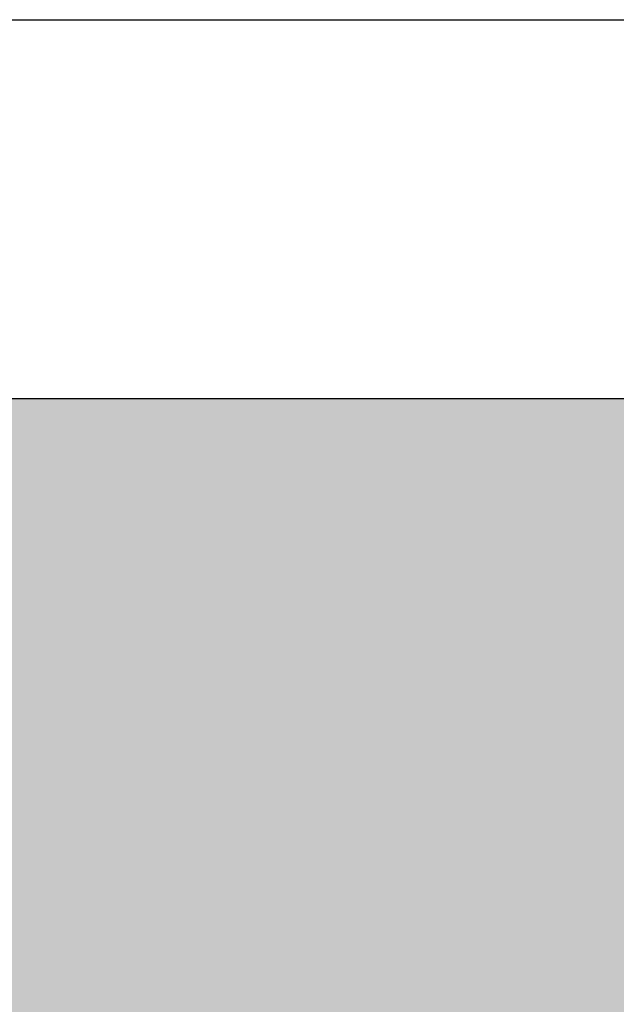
# Model space of a CAD drawing. Header units: metres. Extents: x 156019 to 158035, y 450584 to 451682.
# Tile 26 of 44: x 158032.756 to 158032.992, y 450742.735 to 450743.125. Entities that reach past the tile are written whole.
import ezdxf

# ---------------------------------------------------------------- set-up
doc = ezdxf.new("R2010")
doc.units = ezdxf.units.M
doc.layers.add('X-XX-AL-DETAIL1-GD', color=7, linetype='Continuous', lineweight=25)

msp = doc.modelspace()

# ---------------------------------------------------------------- hatches: boundary and pattern name
at = {"layer": 'X-XX-AL-DETAIL1-GD'}
h = msp.add_hatch(dxfattribs=at)
h.set_pattern_fill('AGW-GROND_ZAND-SO', color=256, scale=0.1, pattern_type=2)
h.set_pattern_definition([(37.5, (37210.51947, 8961.75956), (-0.00629933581, 0.1926823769), [0, -0.152, 0, -0.17, 0, -0.1625]), (7.5, (37210.51947, 8961.75956), (0.17697767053, 0.28221460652), [0, -0.082, 0, -0.137, 0, -0.0525]), (327.5, (37210.39647, 8961.75956), (0.311414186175, 0.000565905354), [0, -0.05, 0, -0.18, 0, -0.235]), (317.5, (37210.39647, 8961.75956), (0.30061266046, 0.0877675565), [0, -0.025, 0, -0.118, 0, -0.135])])
h.paths.add_polyline_path([(158033.1616, 450742.9745), (158032.3616, 450742.9745), (158032.3616, 450742.9245), (158031.6616, 450742.9245), (158028.9116, 450742.9245), (158025.6116, 450742.9245), (158025.3616, 450742.9245), (158025.3616, 450743.0245), (158024.5616, 450743.0245), (158024.5616, 450743.1245), (158022.8116, 450743.1245), (158022.8116, 450740.9245), (158028.9116, 450740.9245), (158031.6616, 450740.9245), (158031.8116, 450740.9245), (158032.1116, 450740.9245), (158035.1616, 450740.9245), (158035.1616, 450743.1245), (158033.1616, 450743.1245)])

# ---------------------------------------------------------------- linework, layer by layer
at = {"layer": 'X-XX-AL-DETAIL1-GD', "flags": 128}
for points in [[(158031.6616, 450743.1245), (158031.8116, 450743.1245), (158032.1116, 450743.1245), (158032.9116, 450743.1245), (158035.1616, 450743.1245)], [(158032.3616, 450742.9745), (158033.1616, 450742.9745)]]:
    msp.add_lwpolyline(points, dxfattribs=at)

doc.saveas('drawing.dxf')
